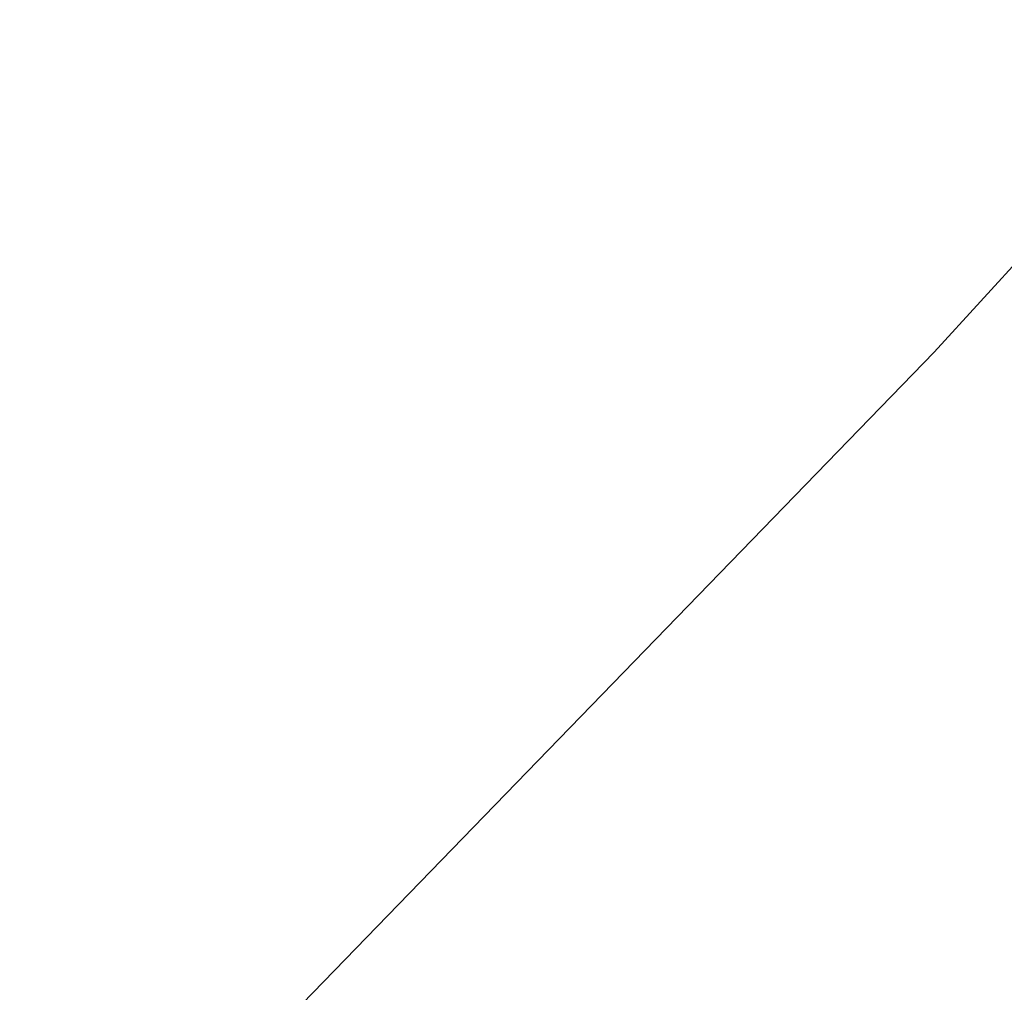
# Model space of a CAD drawing. Extents: x 0 to 370488, y 0 to 4202825.
# Tile 222 of 256: x 360297.77 to 360298.556, y 4200439.989 to 4200440.766. Entities that reach past the tile are written whole.
import ezdxf

# ---------------------------------------------------------------- set-up
doc = ezdxf.new("R2010")
doc.units = 0
doc.header["$LTSCALE"] = 0.5
doc.header["$MEASUREMENT"] = 0
doc.linetypes.add('CONTI', pattern=[0])
doc.layers.add('GORIZDEFAULT', color=32, linetype='CONTI')

msp = doc.modelspace()

# ---------------------------------------------------------------- linework, layer by layer
at = {"layer": 'GORIZDEFAULT', "color": 32}
msp.add_polyline3d([(360284.10966, 4200428.84497, 539.5), (360284.96, 4200429.41, 539.5), (360286.53, 4200430.49, 539.5), (360288.12, 4200431.61, 539.5), (360289.68, 4200432.75, 539.5), (360291.18, 4200433.91, 539.5), (360292.62, 4200435.07, 539.5), (360293.99, 4200436.22, 539.5), (360295.26, 4200437.35, 539.5), (360296.45, 4200438.45, 539.5), (360297.53, 4200439.5, 539.5), (360298.5, 4200440.5, 539.5), (360299.35, 4200441.43, 539.5), (360300.12, 4200442.33, 539.5), (360300.83, 4200443.22, 539.5)], dxfattribs=at)
msp.add_polyline3d([(360284.10966, 4200428.84497, 539.5), (360284.96, 4200429.41, 539.5), (360286.53, 4200430.49, 539.5), (360288.12, 4200431.61, 539.5), (360289.68, 4200432.75, 539.5), (360291.18, 4200433.91, 539.5), (360292.62, 4200435.07, 539.5), (360293.99, 4200436.22, 539.5), (360295.26, 4200437.35, 539.5), (360296.45, 4200438.45, 539.5), (360297.53, 4200439.5, 539.5), (360298.5, 4200440.5, 539.5), (360299.35, 4200441.43, 539.5), (360300.12, 4200442.33, 539.5), (360300.83, 4200443.22, 539.5)], dxfattribs=at)
msp.add_polyline3d([(360284.10966, 4200428.84497, 539.5), (360284.96, 4200429.41, 539.5), (360286.53, 4200430.49, 539.5), (360288.12, 4200431.61, 539.5), (360289.68, 4200432.75, 539.5), (360291.18, 4200433.91, 539.5), (360292.62, 4200435.07, 539.5), (360293.99, 4200436.22, 539.5), (360295.26, 4200437.35, 539.5), (360296.45, 4200438.45, 539.5), (360297.53, 4200439.5, 539.5), (360298.5, 4200440.5, 539.5), (360299.35, 4200441.43, 539.5), (360300.12, 4200442.33, 539.5), (360300.83, 4200443.22, 539.5)], dxfattribs=at)
msp.add_polyline3d([(360284.10966, 4200428.84497, 539.5), (360284.96, 4200429.41, 539.5), (360286.53, 4200430.49, 539.5), (360288.12, 4200431.61, 539.5), (360289.68, 4200432.75, 539.5), (360291.18, 4200433.91, 539.5), (360292.62, 4200435.07, 539.5), (360293.99, 4200436.22, 539.5), (360295.26, 4200437.35, 539.5), (360296.45, 4200438.45, 539.5), (360297.53, 4200439.5, 539.5), (360298.5, 4200440.5, 539.5), (360299.35, 4200441.43, 539.5), (360300.12, 4200442.33, 539.5), (360300.83, 4200443.22, 539.5)], dxfattribs=at)
msp.add_polyline3d([(360284.10966, 4200428.84497, 539.5), (360284.96, 4200429.41, 539.5), (360286.53, 4200430.49, 539.5), (360288.12, 4200431.61, 539.5), (360289.68, 4200432.75, 539.5), (360291.18, 4200433.91, 539.5), (360292.62, 4200435.07, 539.5), (360293.99, 4200436.22, 539.5), (360295.26, 4200437.35, 539.5), (360296.45, 4200438.45, 539.5), (360297.53, 4200439.5, 539.5), (360298.5, 4200440.5, 539.5), (360299.35, 4200441.43, 539.5), (360300.12, 4200442.33, 539.5), (360300.83, 4200443.22, 539.5)], dxfattribs=at)
msp.add_polyline3d([(360284.10966, 4200428.84497, 539.5), (360284.96, 4200429.41, 539.5), (360286.53, 4200430.49, 539.5), (360288.12, 4200431.61, 539.5), (360289.68, 4200432.75, 539.5), (360291.18, 4200433.91, 539.5), (360292.62, 4200435.07, 539.5), (360293.99, 4200436.22, 539.5), (360295.26, 4200437.35, 539.5), (360296.45, 4200438.45, 539.5), (360297.53, 4200439.5, 539.5), (360298.5, 4200440.5, 539.5), (360299.35, 4200441.43, 539.5), (360300.12, 4200442.33, 539.5), (360300.83, 4200443.22, 539.5)], dxfattribs=at)
msp.add_polyline3d([(360284.10966, 4200428.84497, 539.5), (360284.96, 4200429.41, 539.5), (360286.53, 4200430.49, 539.5), (360288.12, 4200431.61, 539.5), (360289.68, 4200432.75, 539.5), (360291.18, 4200433.91, 539.5), (360292.62, 4200435.07, 539.5), (360293.99, 4200436.22, 539.5), (360295.26, 4200437.35, 539.5), (360296.45, 4200438.45, 539.5), (360297.53, 4200439.5, 539.5), (360298.5, 4200440.5, 539.5), (360299.35, 4200441.43, 539.5), (360300.12, 4200442.33, 539.5), (360300.83, 4200443.22, 539.5)], dxfattribs=at)
msp.add_polyline3d([(360284.10966, 4200428.84497, 539.5), (360284.96, 4200429.41, 539.5), (360286.53, 4200430.49, 539.5), (360288.12, 4200431.61, 539.5), (360289.68, 4200432.75, 539.5), (360291.18, 4200433.91, 539.5), (360292.62, 4200435.07, 539.5), (360293.99, 4200436.22, 539.5), (360295.26, 4200437.35, 539.5), (360296.45, 4200438.45, 539.5), (360297.53, 4200439.5, 539.5), (360298.5, 4200440.5, 539.5), (360299.35, 4200441.43, 539.5), (360300.12, 4200442.33, 539.5), (360300.83, 4200443.22, 539.5)], dxfattribs=at)
msp.add_polyline3d([(360284.10966, 4200428.84497, 539.5), (360284.96, 4200429.41, 539.5), (360286.53, 4200430.49, 539.5), (360288.12, 4200431.61, 539.5), (360289.68, 4200432.75, 539.5), (360291.18, 4200433.91, 539.5), (360292.62, 4200435.07, 539.5), (360293.99, 4200436.22, 539.5), (360295.26, 4200437.35, 539.5), (360296.45, 4200438.45, 539.5), (360297.53, 4200439.5, 539.5), (360298.5, 4200440.5, 539.5), (360299.35, 4200441.43, 539.5), (360300.12, 4200442.33, 539.5), (360300.83, 4200443.22, 539.5)], dxfattribs=at)
msp.add_polyline3d([(360284.10966, 4200428.84497, 539.5), (360284.96, 4200429.41, 539.5), (360286.53, 4200430.49, 539.5), (360288.12, 4200431.61, 539.5), (360289.68, 4200432.75, 539.5), (360291.18, 4200433.91, 539.5), (360292.62, 4200435.07, 539.5), (360293.99, 4200436.22, 539.5), (360295.26, 4200437.35, 539.5), (360296.45, 4200438.45, 539.5), (360297.53, 4200439.5, 539.5), (360298.5, 4200440.5, 539.5), (360299.35, 4200441.43, 539.5), (360300.12, 4200442.33, 539.5), (360300.83, 4200443.22, 539.5)], dxfattribs=at)
msp.add_polyline3d([(360284.10966, 4200428.84497, 539.5), (360284.96, 4200429.41, 539.5), (360286.53, 4200430.49, 539.5), (360288.12, 4200431.61, 539.5), (360289.68, 4200432.75, 539.5), (360291.18, 4200433.91, 539.5), (360292.62, 4200435.07, 539.5), (360293.99, 4200436.22, 539.5), (360295.26, 4200437.35, 539.5), (360296.45, 4200438.45, 539.5), (360297.53, 4200439.5, 539.5), (360298.5, 4200440.5, 539.5), (360299.35, 4200441.43, 539.5), (360300.12, 4200442.33, 539.5), (360300.83, 4200443.22, 539.5)], dxfattribs=at)
msp.add_polyline3d([(360284.10966, 4200428.84497, 539.5), (360284.96, 4200429.41, 539.5), (360286.53, 4200430.49, 539.5), (360288.12, 4200431.61, 539.5), (360289.68, 4200432.75, 539.5), (360291.18, 4200433.91, 539.5), (360292.62, 4200435.07, 539.5), (360293.99, 4200436.22, 539.5), (360295.26, 4200437.35, 539.5), (360296.45, 4200438.45, 539.5), (360297.53, 4200439.5, 539.5), (360298.5, 4200440.5, 539.5), (360299.35, 4200441.43, 539.5), (360300.12, 4200442.33, 539.5), (360300.83, 4200443.22, 539.5)], dxfattribs=at)
msp.add_polyline3d([(360284.10966, 4200428.84497, 539.5), (360284.96, 4200429.41, 539.5), (360286.53, 4200430.49, 539.5), (360288.12, 4200431.61, 539.5), (360289.68, 4200432.75, 539.5), (360291.18, 4200433.91, 539.5), (360292.62, 4200435.07, 539.5), (360293.99, 4200436.22, 539.5), (360295.26, 4200437.35, 539.5), (360296.45, 4200438.45, 539.5), (360297.53, 4200439.5, 539.5), (360298.5, 4200440.5, 539.5), (360299.35, 4200441.43, 539.5), (360300.12, 4200442.33, 539.5), (360300.83, 4200443.22, 539.5)], dxfattribs=at)
msp.add_polyline3d([(360284.10966, 4200428.84497, 539.5), (360284.96, 4200429.41, 539.5), (360286.53, 4200430.49, 539.5), (360288.12, 4200431.61, 539.5), (360289.68, 4200432.75, 539.5), (360291.18, 4200433.91, 539.5), (360292.62, 4200435.07, 539.5), (360293.99, 4200436.22, 539.5), (360295.26, 4200437.35, 539.5), (360296.45, 4200438.45, 539.5), (360297.53, 4200439.5, 539.5), (360298.5, 4200440.5, 539.5), (360299.35, 4200441.43, 539.5), (360300.12, 4200442.33, 539.5), (360300.83, 4200443.22, 539.5)], dxfattribs=at)
msp.add_polyline3d([(360284.10966, 4200428.84497, 539.5), (360284.96, 4200429.41, 539.5), (360286.53, 4200430.49, 539.5), (360288.12, 4200431.61, 539.5), (360289.68, 4200432.75, 539.5), (360291.18, 4200433.91, 539.5), (360292.62, 4200435.07, 539.5), (360293.99, 4200436.22, 539.5), (360295.26, 4200437.35, 539.5), (360296.45, 4200438.45, 539.5), (360297.53, 4200439.5, 539.5), (360298.5, 4200440.5, 539.5), (360299.35, 4200441.43, 539.5), (360300.12, 4200442.33, 539.5), (360300.83, 4200443.22, 539.5)], dxfattribs=at)
msp.add_polyline3d([(360284.10966, 4200428.84497, 539.5), (360284.96, 4200429.41, 539.5), (360286.53, 4200430.49, 539.5), (360288.12, 4200431.61, 539.5), (360289.68, 4200432.75, 539.5), (360291.18, 4200433.91, 539.5), (360292.62, 4200435.07, 539.5), (360293.99, 4200436.22, 539.5), (360295.26, 4200437.35, 539.5), (360296.45, 4200438.45, 539.5), (360297.53, 4200439.5, 539.5), (360298.5, 4200440.5, 539.5), (360299.35, 4200441.43, 539.5), (360300.12, 4200442.33, 539.5), (360300.83, 4200443.22, 539.5)], dxfattribs=at)
msp.add_polyline3d([(360284.10966, 4200428.84497, 539.5), (360284.96, 4200429.41, 539.5), (360286.53, 4200430.49, 539.5), (360288.12, 4200431.61, 539.5), (360289.68, 4200432.75, 539.5), (360291.18, 4200433.91, 539.5), (360292.62, 4200435.07, 539.5), (360293.99, 4200436.22, 539.5), (360295.26, 4200437.35, 539.5), (360296.45, 4200438.45, 539.5), (360297.53, 4200439.5, 539.5), (360298.5, 4200440.5, 539.5), (360299.35, 4200441.43, 539.5), (360300.12, 4200442.33, 539.5), (360300.83, 4200443.22, 539.5)], dxfattribs=at)
msp.add_polyline3d([(360284.10966, 4200428.84497, 539.5), (360284.96, 4200429.41, 539.5), (360286.53, 4200430.49, 539.5), (360288.12, 4200431.61, 539.5), (360289.68, 4200432.75, 539.5), (360291.18, 4200433.91, 539.5), (360292.62, 4200435.07, 539.5), (360293.99, 4200436.22, 539.5), (360295.26, 4200437.35, 539.5), (360296.45, 4200438.45, 539.5), (360297.53, 4200439.5, 539.5), (360298.5, 4200440.5, 539.5), (360299.35, 4200441.43, 539.5), (360300.12, 4200442.33, 539.5), (360300.83, 4200443.22, 539.5)], dxfattribs=at)
msp.add_polyline3d([(360284.10966, 4200428.84497, 539.5), (360284.96, 4200429.41, 539.5), (360286.53, 4200430.49, 539.5), (360288.12, 4200431.61, 539.5), (360289.68, 4200432.75, 539.5), (360291.18, 4200433.91, 539.5), (360292.62, 4200435.07, 539.5), (360293.99, 4200436.22, 539.5), (360295.26, 4200437.35, 539.5), (360296.45, 4200438.45, 539.5), (360297.53, 4200439.5, 539.5), (360298.5, 4200440.5, 539.5), (360299.35, 4200441.43, 539.5), (360300.12, 4200442.33, 539.5), (360300.83, 4200443.22, 539.5)], dxfattribs=at)
msp.add_polyline3d([(360284.10966, 4200428.84497, 539.5), (360284.96, 4200429.41, 539.5), (360286.53, 4200430.49, 539.5), (360288.12, 4200431.61, 539.5), (360289.68, 4200432.75, 539.5), (360291.18, 4200433.91, 539.5), (360292.62, 4200435.07, 539.5), (360293.99, 4200436.22, 539.5), (360295.26, 4200437.35, 539.5), (360296.45, 4200438.45, 539.5), (360297.53, 4200439.5, 539.5), (360298.5, 4200440.5, 539.5), (360299.35, 4200441.43, 539.5), (360300.12, 4200442.33, 539.5), (360300.83, 4200443.22, 539.5)], dxfattribs=at)
msp.add_polyline3d([(360284.10966, 4200428.84497, 539.5), (360284.96, 4200429.41, 539.5), (360286.53, 4200430.49, 539.5), (360288.12, 4200431.61, 539.5), (360289.68, 4200432.75, 539.5), (360291.18, 4200433.91, 539.5), (360292.62, 4200435.07, 539.5), (360293.99, 4200436.22, 539.5), (360295.26, 4200437.35, 539.5), (360296.45, 4200438.45, 539.5), (360297.53, 4200439.5, 539.5), (360298.5, 4200440.5, 539.5), (360299.35, 4200441.43, 539.5), (360300.12, 4200442.33, 539.5), (360300.83, 4200443.22, 539.5)], dxfattribs=at)
msp.add_polyline3d([(360284.10966, 4200428.84497, 539.5), (360284.96, 4200429.41, 539.5), (360286.53, 4200430.49, 539.5), (360288.12, 4200431.61, 539.5), (360289.68, 4200432.75, 539.5), (360291.18, 4200433.91, 539.5), (360292.62, 4200435.07, 539.5), (360293.99, 4200436.22, 539.5), (360295.26, 4200437.35, 539.5), (360296.45, 4200438.45, 539.5), (360297.53, 4200439.5, 539.5), (360298.5, 4200440.5, 539.5), (360299.35, 4200441.43, 539.5), (360300.12, 4200442.33, 539.5), (360300.83, 4200443.22, 539.5)], dxfattribs=at)
msp.add_polyline3d([(360284.10966, 4200428.84497, 539.5), (360284.96, 4200429.41, 539.5), (360286.53, 4200430.49, 539.5), (360288.12, 4200431.61, 539.5), (360289.68, 4200432.75, 539.5), (360291.18, 4200433.91, 539.5), (360292.62, 4200435.07, 539.5), (360293.99, 4200436.22, 539.5), (360295.26, 4200437.35, 539.5), (360296.45, 4200438.45, 539.5), (360297.53, 4200439.5, 539.5), (360298.5, 4200440.5, 539.5), (360299.35, 4200441.43, 539.5), (360300.12, 4200442.33, 539.5), (360300.83, 4200443.22, 539.5)], dxfattribs=at)
msp.add_polyline3d([(360284.10966, 4200428.84497, 539.5), (360284.96, 4200429.41, 539.5), (360286.53, 4200430.49, 539.5), (360288.12, 4200431.61, 539.5), (360289.68, 4200432.75, 539.5), (360291.18, 4200433.91, 539.5), (360292.62, 4200435.07, 539.5), (360293.99, 4200436.22, 539.5), (360295.26, 4200437.35, 539.5), (360296.45, 4200438.45, 539.5), (360297.53, 4200439.5, 539.5), (360298.5, 4200440.5, 539.5), (360299.35, 4200441.43, 539.5), (360300.12, 4200442.33, 539.5), (360300.83, 4200443.22, 539.5)], dxfattribs=at)
msp.add_polyline3d([(360284.10966, 4200428.84497, 539.5), (360284.96, 4200429.41, 539.5), (360286.53, 4200430.49, 539.5), (360288.12, 4200431.61, 539.5), (360289.68, 4200432.75, 539.5), (360291.18, 4200433.91, 539.5), (360292.62, 4200435.07, 539.5), (360293.99, 4200436.22, 539.5), (360295.26, 4200437.35, 539.5), (360296.45, 4200438.45, 539.5), (360297.53, 4200439.5, 539.5), (360298.5, 4200440.5, 539.5), (360299.35, 4200441.43, 539.5), (360300.12, 4200442.33, 539.5), (360300.83, 4200443.22, 539.5)], dxfattribs=at)
msp.add_polyline3d([(360284.10966, 4200428.84497, 539.5), (360284.96, 4200429.41, 539.5), (360286.53, 4200430.49, 539.5), (360288.12, 4200431.61, 539.5), (360289.68, 4200432.75, 539.5), (360291.18, 4200433.91, 539.5), (360292.62, 4200435.07, 539.5), (360293.99, 4200436.22, 539.5), (360295.26, 4200437.35, 539.5), (360296.45, 4200438.45, 539.5), (360297.53, 4200439.5, 539.5), (360298.5, 4200440.5, 539.5), (360299.35, 4200441.43, 539.5), (360300.12, 4200442.33, 539.5), (360300.83, 4200443.22, 539.5)], dxfattribs=at)
msp.add_polyline3d([(360284.10966, 4200428.84497, 539.5), (360284.96, 4200429.41, 539.5), (360286.53, 4200430.49, 539.5), (360288.12, 4200431.61, 539.5), (360289.68, 4200432.75, 539.5), (360291.18, 4200433.91, 539.5), (360292.62, 4200435.07, 539.5), (360293.99, 4200436.22, 539.5), (360295.26, 4200437.35, 539.5), (360296.45, 4200438.45, 539.5), (360297.53, 4200439.5, 539.5), (360298.5, 4200440.5, 539.5), (360299.35, 4200441.43, 539.5), (360300.12, 4200442.33, 539.5), (360300.83, 4200443.22, 539.5)], dxfattribs=at)
msp.add_polyline3d([(360284.10966, 4200428.84497, 539.5), (360284.96, 4200429.41, 539.5), (360286.53, 4200430.49, 539.5), (360288.12, 4200431.61, 539.5), (360289.68, 4200432.75, 539.5), (360291.18, 4200433.91, 539.5), (360292.62, 4200435.07, 539.5), (360293.99, 4200436.22, 539.5), (360295.26, 4200437.35, 539.5), (360296.45, 4200438.45, 539.5), (360297.53, 4200439.5, 539.5), (360298.5, 4200440.5, 539.5), (360299.35, 4200441.43, 539.5), (360300.12, 4200442.33, 539.5), (360300.83, 4200443.22, 539.5)], dxfattribs=at)
msp.add_polyline3d([(360284.10966, 4200428.84497, 539.5), (360284.96, 4200429.41, 539.5), (360286.53, 4200430.49, 539.5), (360288.12, 4200431.61, 539.5), (360289.68, 4200432.75, 539.5), (360291.18, 4200433.91, 539.5), (360292.62, 4200435.07, 539.5), (360293.99, 4200436.22, 539.5), (360295.26, 4200437.35, 539.5), (360296.45, 4200438.45, 539.5), (360297.53, 4200439.5, 539.5), (360298.5, 4200440.5, 539.5), (360299.35, 4200441.43, 539.5), (360300.12, 4200442.33, 539.5), (360300.83, 4200443.22, 539.5)], dxfattribs=at)
msp.add_polyline3d([(360284.10966, 4200428.84497, 539.5), (360284.96, 4200429.41, 539.5), (360286.53, 4200430.49, 539.5), (360288.12, 4200431.61, 539.5), (360289.68, 4200432.75, 539.5), (360291.18, 4200433.91, 539.5), (360292.62, 4200435.07, 539.5), (360293.99, 4200436.22, 539.5), (360295.26, 4200437.35, 539.5), (360296.45, 4200438.45, 539.5), (360297.53, 4200439.5, 539.5), (360298.5, 4200440.5, 539.5), (360299.35, 4200441.43, 539.5), (360300.12, 4200442.33, 539.5), (360300.83, 4200443.22, 539.5)], dxfattribs=at)
msp.add_polyline3d([(360284.10966, 4200428.84497, 539.5), (360284.96, 4200429.41, 539.5), (360286.53, 4200430.49, 539.5), (360288.12, 4200431.61, 539.5), (360289.68, 4200432.75, 539.5), (360291.18, 4200433.91, 539.5), (360292.62, 4200435.07, 539.5), (360293.99, 4200436.22, 539.5), (360295.26, 4200437.35, 539.5), (360296.45, 4200438.45, 539.5), (360297.53, 4200439.5, 539.5), (360298.5, 4200440.5, 539.5), (360299.35, 4200441.43, 539.5), (360300.12, 4200442.33, 539.5), (360300.83, 4200443.22, 539.5)], dxfattribs=at)
msp.add_polyline3d([(360284.10966, 4200428.84497, 539.5), (360284.96, 4200429.41, 539.5), (360286.53, 4200430.49, 539.5), (360288.12, 4200431.61, 539.5), (360289.68, 4200432.75, 539.5), (360291.18, 4200433.91, 539.5), (360292.62, 4200435.07, 539.5), (360293.99, 4200436.22, 539.5), (360295.26, 4200437.35, 539.5), (360296.45, 4200438.45, 539.5), (360297.53, 4200439.5, 539.5), (360298.5, 4200440.5, 539.5), (360299.35, 4200441.43, 539.5), (360300.12, 4200442.33, 539.5), (360300.83, 4200443.22, 539.5)], dxfattribs=at)
msp.add_polyline3d([(360284.10966, 4200428.84497, 539.5), (360284.96, 4200429.41, 539.5), (360286.53, 4200430.49, 539.5), (360288.12, 4200431.61, 539.5), (360289.68, 4200432.75, 539.5), (360291.18, 4200433.91, 539.5), (360292.62, 4200435.07, 539.5), (360293.99, 4200436.22, 539.5), (360295.26, 4200437.35, 539.5), (360296.45, 4200438.45, 539.5), (360297.53, 4200439.5, 539.5), (360298.5, 4200440.5, 539.5), (360299.35, 4200441.43, 539.5), (360300.12, 4200442.33, 539.5), (360300.83, 4200443.22, 539.5)], dxfattribs=at)
msp.add_polyline3d([(360284.10966, 4200428.84497, 539.5), (360284.96, 4200429.41, 539.5), (360286.53, 4200430.49, 539.5), (360288.12, 4200431.61, 539.5), (360289.68, 4200432.75, 539.5), (360291.18, 4200433.91, 539.5), (360292.62, 4200435.07, 539.5), (360293.99, 4200436.22, 539.5), (360295.26, 4200437.35, 539.5), (360296.45, 4200438.45, 539.5), (360297.53, 4200439.5, 539.5), (360298.5, 4200440.5, 539.5), (360299.35, 4200441.43, 539.5), (360300.12, 4200442.33, 539.5), (360300.83, 4200443.22, 539.5)], dxfattribs=at)
msp.add_polyline3d([(360284.10966, 4200428.84497, 539.5), (360284.96, 4200429.41, 539.5), (360286.53, 4200430.49, 539.5), (360288.12, 4200431.61, 539.5), (360289.68, 4200432.75, 539.5), (360291.18, 4200433.91, 539.5), (360292.62, 4200435.07, 539.5), (360293.99, 4200436.22, 539.5), (360295.26, 4200437.35, 539.5), (360296.45, 4200438.45, 539.5), (360297.53, 4200439.5, 539.5), (360298.5, 4200440.5, 539.5), (360299.35, 4200441.43, 539.5), (360300.12, 4200442.33, 539.5), (360300.83, 4200443.22, 539.5)], dxfattribs=at)
msp.add_polyline3d([(360284.10966, 4200428.84497, 539.5), (360284.96, 4200429.41, 539.5), (360286.53, 4200430.49, 539.5), (360288.12, 4200431.61, 539.5), (360289.68, 4200432.75, 539.5), (360291.18, 4200433.91, 539.5), (360292.62, 4200435.07, 539.5), (360293.99, 4200436.22, 539.5), (360295.26, 4200437.35, 539.5), (360296.45, 4200438.45, 539.5), (360297.53, 4200439.5, 539.5), (360298.5, 4200440.5, 539.5), (360299.35, 4200441.43, 539.5), (360300.12, 4200442.33, 539.5), (360300.83, 4200443.22, 539.5)], dxfattribs=at)
msp.add_polyline3d([(360284.10966, 4200428.84497, 539.5), (360284.96, 4200429.41, 539.5), (360286.53, 4200430.49, 539.5), (360288.12, 4200431.61, 539.5), (360289.68, 4200432.75, 539.5), (360291.18, 4200433.91, 539.5), (360292.62, 4200435.07, 539.5), (360293.99, 4200436.22, 539.5), (360295.26, 4200437.35, 539.5), (360296.45, 4200438.45, 539.5), (360297.53, 4200439.5, 539.5), (360298.5, 4200440.5, 539.5), (360299.35, 4200441.43, 539.5), (360300.12, 4200442.33, 539.5), (360300.83, 4200443.22, 539.5)], dxfattribs=at)
msp.add_polyline3d([(360284.10966, 4200428.84497, 539.5), (360284.96, 4200429.41, 539.5), (360286.53, 4200430.49, 539.5), (360288.12, 4200431.61, 539.5), (360289.68, 4200432.75, 539.5), (360291.18, 4200433.91, 539.5), (360292.62, 4200435.07, 539.5), (360293.99, 4200436.22, 539.5), (360295.26, 4200437.35, 539.5), (360296.45, 4200438.45, 539.5), (360297.53, 4200439.5, 539.5), (360298.5, 4200440.5, 539.5), (360299.35, 4200441.43, 539.5), (360300.12, 4200442.33, 539.5), (360300.83, 4200443.22, 539.5)], dxfattribs=at)
msp.add_polyline3d([(360284.10966, 4200428.84497, 539.5), (360284.96, 4200429.41, 539.5), (360286.53, 4200430.49, 539.5), (360288.12, 4200431.61, 539.5), (360289.68, 4200432.75, 539.5), (360291.18, 4200433.91, 539.5), (360292.62, 4200435.07, 539.5), (360293.99, 4200436.22, 539.5), (360295.26, 4200437.35, 539.5), (360296.45, 4200438.45, 539.5), (360297.53, 4200439.5, 539.5), (360298.5, 4200440.5, 539.5), (360299.35, 4200441.43, 539.5), (360300.12, 4200442.33, 539.5), (360300.83, 4200443.22, 539.5)], dxfattribs=at)
msp.add_polyline3d([(360284.10966, 4200428.84497, 539.5), (360284.96, 4200429.41, 539.5), (360286.53, 4200430.49, 539.5), (360288.12, 4200431.61, 539.5), (360289.68, 4200432.75, 539.5), (360291.18, 4200433.91, 539.5), (360292.62, 4200435.07, 539.5), (360293.99, 4200436.22, 539.5), (360295.26, 4200437.35, 539.5), (360296.45, 4200438.45, 539.5), (360297.53, 4200439.5, 539.5), (360298.5, 4200440.5, 539.5), (360299.35, 4200441.43, 539.5), (360300.12, 4200442.33, 539.5), (360300.83, 4200443.22, 539.5)], dxfattribs=at)
msp.add_polyline3d([(360284.10966, 4200428.84497, 539.5), (360284.96, 4200429.41, 539.5), (360286.53, 4200430.49, 539.5), (360288.12, 4200431.61, 539.5), (360289.68, 4200432.75, 539.5), (360291.18, 4200433.91, 539.5), (360292.62, 4200435.07, 539.5), (360293.99, 4200436.22, 539.5), (360295.26, 4200437.35, 539.5), (360296.45, 4200438.45, 539.5), (360297.53, 4200439.5, 539.5), (360298.5, 4200440.5, 539.5), (360299.35, 4200441.43, 539.5), (360300.12, 4200442.33, 539.5), (360300.83, 4200443.22, 539.5)], dxfattribs=at)
msp.add_polyline3d([(360284.10966, 4200428.84497, 539.5), (360284.96, 4200429.41, 539.5), (360286.53, 4200430.49, 539.5), (360288.12, 4200431.61, 539.5), (360289.68, 4200432.75, 539.5), (360291.18, 4200433.91, 539.5), (360292.62, 4200435.07, 539.5), (360293.99, 4200436.22, 539.5), (360295.26, 4200437.35, 539.5), (360296.45, 4200438.45, 539.5), (360297.53, 4200439.5, 539.5), (360298.5, 4200440.5, 539.5), (360299.35, 4200441.43, 539.5), (360300.12, 4200442.33, 539.5), (360300.83, 4200443.22, 539.5)], dxfattribs=at)
msp.add_polyline3d([(360284.10966, 4200428.84497, 539.5), (360284.96, 4200429.41, 539.5), (360286.53, 4200430.49, 539.5), (360288.12, 4200431.61, 539.5), (360289.68, 4200432.75, 539.5), (360291.18, 4200433.91, 539.5), (360292.62, 4200435.07, 539.5), (360293.99, 4200436.22, 539.5), (360295.26, 4200437.35, 539.5), (360296.45, 4200438.45, 539.5), (360297.53, 4200439.5, 539.5), (360298.5, 4200440.5, 539.5), (360299.35, 4200441.43, 539.5), (360300.12, 4200442.33, 539.5), (360300.83, 4200443.22, 539.5)], dxfattribs=at)
msp.add_polyline3d([(360284.10966, 4200428.84497, 539.5), (360284.96, 4200429.41, 539.5), (360286.53, 4200430.49, 539.5), (360288.12, 4200431.61, 539.5), (360289.68, 4200432.75, 539.5), (360291.18, 4200433.91, 539.5), (360292.62, 4200435.07, 539.5), (360293.99, 4200436.22, 539.5), (360295.26, 4200437.35, 539.5), (360296.45, 4200438.45, 539.5), (360297.53, 4200439.5, 539.5), (360298.5, 4200440.5, 539.5), (360299.35, 4200441.43, 539.5), (360300.12, 4200442.33, 539.5), (360300.83, 4200443.22, 539.5)], dxfattribs=at)
msp.add_polyline3d([(360284.10966, 4200428.84497, 539.5), (360284.96, 4200429.41, 539.5), (360286.53, 4200430.49, 539.5), (360288.12, 4200431.61, 539.5), (360289.68, 4200432.75, 539.5), (360291.18, 4200433.91, 539.5), (360292.62, 4200435.07, 539.5), (360293.99, 4200436.22, 539.5), (360295.26, 4200437.35, 539.5), (360296.45, 4200438.45, 539.5), (360297.53, 4200439.5, 539.5), (360298.5, 4200440.5, 539.5), (360299.35, 4200441.43, 539.5), (360300.12, 4200442.33, 539.5), (360300.83, 4200443.22, 539.5)], dxfattribs=at)
msp.add_polyline3d([(360284.10966, 4200428.84497, 539.5), (360284.96, 4200429.41, 539.5), (360286.53, 4200430.49, 539.5), (360288.12, 4200431.61, 539.5), (360289.68, 4200432.75, 539.5), (360291.18, 4200433.91, 539.5), (360292.62, 4200435.07, 539.5), (360293.99, 4200436.22, 539.5), (360295.26, 4200437.35, 539.5), (360296.45, 4200438.45, 539.5), (360297.53, 4200439.5, 539.5), (360298.5, 4200440.5, 539.5), (360299.35, 4200441.43, 539.5), (360300.12, 4200442.33, 539.5), (360300.83, 4200443.22, 539.5)], dxfattribs=at)
msp.add_polyline3d([(360284.10966, 4200428.84497, 539.5), (360284.96, 4200429.41, 539.5), (360286.53, 4200430.49, 539.5), (360288.12, 4200431.61, 539.5), (360289.68, 4200432.75, 539.5), (360291.18, 4200433.91, 539.5), (360292.62, 4200435.07, 539.5), (360293.99, 4200436.22, 539.5), (360295.26, 4200437.35, 539.5), (360296.45, 4200438.45, 539.5), (360297.53, 4200439.5, 539.5), (360298.5, 4200440.5, 539.5), (360299.35, 4200441.43, 539.5), (360300.12, 4200442.33, 539.5), (360300.83, 4200443.22, 539.5)], dxfattribs=at)
msp.add_polyline3d([(360284.10966, 4200428.84497, 539.5), (360284.96, 4200429.41, 539.5), (360286.53, 4200430.49, 539.5), (360288.12, 4200431.61, 539.5), (360289.68, 4200432.75, 539.5), (360291.18, 4200433.91, 539.5), (360292.62, 4200435.07, 539.5), (360293.99, 4200436.22, 539.5), (360295.26, 4200437.35, 539.5), (360296.45, 4200438.45, 539.5), (360297.53, 4200439.5, 539.5), (360298.5, 4200440.5, 539.5), (360299.35, 4200441.43, 539.5), (360300.12, 4200442.33, 539.5), (360300.83, 4200443.22, 539.5)], dxfattribs=at)
msp.add_polyline3d([(360284.10966, 4200428.84497, 539.5), (360284.96, 4200429.41, 539.5), (360286.53, 4200430.49, 539.5), (360288.12, 4200431.61, 539.5), (360289.68, 4200432.75, 539.5), (360291.18, 4200433.91, 539.5), (360292.62, 4200435.07, 539.5), (360293.99, 4200436.22, 539.5), (360295.26, 4200437.35, 539.5), (360296.45, 4200438.45, 539.5), (360297.53, 4200439.5, 539.5), (360298.5, 4200440.5, 539.5), (360299.35, 4200441.43, 539.5), (360300.12, 4200442.33, 539.5), (360300.83, 4200443.22, 539.5)], dxfattribs=at)
msp.add_polyline3d([(360284.10966, 4200428.84497, 539.5), (360284.96, 4200429.41, 539.5), (360286.53, 4200430.49, 539.5), (360288.12, 4200431.61, 539.5), (360289.68, 4200432.75, 539.5), (360291.18, 4200433.91, 539.5), (360292.62, 4200435.07, 539.5), (360293.99, 4200436.22, 539.5), (360295.26, 4200437.35, 539.5), (360296.45, 4200438.45, 539.5), (360297.53, 4200439.5, 539.5), (360298.5, 4200440.5, 539.5), (360299.35, 4200441.43, 539.5), (360300.12, 4200442.33, 539.5), (360300.83, 4200443.22, 539.5)], dxfattribs=at)
msp.add_polyline3d([(360284.10966, 4200428.84497, 539.5), (360284.96, 4200429.41, 539.5), (360286.53, 4200430.49, 539.5), (360288.12, 4200431.61, 539.5), (360289.68, 4200432.75, 539.5), (360291.18, 4200433.91, 539.5), (360292.62, 4200435.07, 539.5), (360293.99, 4200436.22, 539.5), (360295.26, 4200437.35, 539.5), (360296.45, 4200438.45, 539.5), (360297.53, 4200439.5, 539.5), (360298.5, 4200440.5, 539.5), (360299.35, 4200441.43, 539.5), (360300.12, 4200442.33, 539.5), (360300.83, 4200443.22, 539.5)], dxfattribs=at)
msp.add_polyline3d([(360284.10966, 4200428.84497, 539.5), (360284.96, 4200429.41, 539.5), (360286.53, 4200430.49, 539.5), (360288.12, 4200431.61, 539.5), (360289.68, 4200432.75, 539.5), (360291.18, 4200433.91, 539.5), (360292.62, 4200435.07, 539.5), (360293.99, 4200436.22, 539.5), (360295.26, 4200437.35, 539.5), (360296.45, 4200438.45, 539.5), (360297.53, 4200439.5, 539.5), (360298.5, 4200440.5, 539.5), (360299.35, 4200441.43, 539.5), (360300.12, 4200442.33, 539.5), (360300.83, 4200443.22, 539.5)], dxfattribs=at)
msp.add_polyline3d([(360284.10966, 4200428.84497, 539.5), (360284.96, 4200429.41, 539.5), (360286.53, 4200430.49, 539.5), (360288.12, 4200431.61, 539.5), (360289.68, 4200432.75, 539.5), (360291.18, 4200433.91, 539.5), (360292.62, 4200435.07, 539.5), (360293.99, 4200436.22, 539.5), (360295.26, 4200437.35, 539.5), (360296.45, 4200438.45, 539.5), (360297.53, 4200439.5, 539.5), (360298.5, 4200440.5, 539.5), (360299.35, 4200441.43, 539.5), (360300.12, 4200442.33, 539.5), (360300.83, 4200443.22, 539.5)], dxfattribs=at)
msp.add_polyline3d([(360284.10966, 4200428.84497, 539.5), (360284.96, 4200429.41, 539.5), (360286.53, 4200430.49, 539.5), (360288.12, 4200431.61, 539.5), (360289.68, 4200432.75, 539.5), (360291.18, 4200433.91, 539.5), (360292.62, 4200435.07, 539.5), (360293.99, 4200436.22, 539.5), (360295.26, 4200437.35, 539.5), (360296.45, 4200438.45, 539.5), (360297.53, 4200439.5, 539.5), (360298.5, 4200440.5, 539.5), (360299.35, 4200441.43, 539.5), (360300.12, 4200442.33, 539.5), (360300.83, 4200443.22, 539.5)], dxfattribs=at)
msp.add_polyline3d([(360284.10966, 4200428.84497, 539.5), (360284.96, 4200429.41, 539.5), (360286.53, 4200430.49, 539.5), (360288.12, 4200431.61, 539.5), (360289.68, 4200432.75, 539.5), (360291.18, 4200433.91, 539.5), (360292.62, 4200435.07, 539.5), (360293.99, 4200436.22, 539.5), (360295.26, 4200437.35, 539.5), (360296.45, 4200438.45, 539.5), (360297.53, 4200439.5, 539.5), (360298.5, 4200440.5, 539.5), (360299.35, 4200441.43, 539.5), (360300.12, 4200442.33, 539.5), (360300.83, 4200443.22, 539.5)], dxfattribs=at)
msp.add_polyline3d([(360284.10966, 4200428.84497, 539.5), (360284.96, 4200429.41, 539.5), (360286.53, 4200430.49, 539.5), (360288.12, 4200431.61, 539.5), (360289.68, 4200432.75, 539.5), (360291.18, 4200433.91, 539.5), (360292.62, 4200435.07, 539.5), (360293.99, 4200436.22, 539.5), (360295.26, 4200437.35, 539.5), (360296.45, 4200438.45, 539.5), (360297.53, 4200439.5, 539.5), (360298.5, 4200440.5, 539.5), (360299.35, 4200441.43, 539.5), (360300.12, 4200442.33, 539.5), (360300.83, 4200443.22, 539.5)], dxfattribs=at)
msp.add_polyline3d([(360284.10966, 4200428.84497, 539.5), (360284.96, 4200429.41, 539.5), (360286.53, 4200430.49, 539.5), (360288.12, 4200431.61, 539.5), (360289.68, 4200432.75, 539.5), (360291.18, 4200433.91, 539.5), (360292.62, 4200435.07, 539.5), (360293.99, 4200436.22, 539.5), (360295.26, 4200437.35, 539.5), (360296.45, 4200438.45, 539.5), (360297.53, 4200439.5, 539.5), (360298.5, 4200440.5, 539.5), (360299.35, 4200441.43, 539.5), (360300.12, 4200442.33, 539.5), (360300.83, 4200443.22, 539.5)], dxfattribs=at)
msp.add_polyline3d([(360284.10966, 4200428.84497, 539.5), (360284.96, 4200429.41, 539.5), (360286.53, 4200430.49, 539.5), (360288.12, 4200431.61, 539.5), (360289.68, 4200432.75, 539.5), (360291.18, 4200433.91, 539.5), (360292.62, 4200435.07, 539.5), (360293.99, 4200436.22, 539.5), (360295.26, 4200437.35, 539.5), (360296.45, 4200438.45, 539.5), (360297.53, 4200439.5, 539.5), (360298.5, 4200440.5, 539.5), (360299.35, 4200441.43, 539.5), (360300.12, 4200442.33, 539.5), (360300.83, 4200443.22, 539.5)], dxfattribs=at)
msp.add_polyline3d([(360284.10966, 4200428.84497, 539.5), (360284.96, 4200429.41, 539.5), (360286.53, 4200430.49, 539.5), (360288.12, 4200431.61, 539.5), (360289.68, 4200432.75, 539.5), (360291.18, 4200433.91, 539.5), (360292.62, 4200435.07, 539.5), (360293.99, 4200436.22, 539.5), (360295.26, 4200437.35, 539.5), (360296.45, 4200438.45, 539.5), (360297.53, 4200439.5, 539.5), (360298.5, 4200440.5, 539.5), (360299.35, 4200441.43, 539.5), (360300.12, 4200442.33, 539.5), (360300.83, 4200443.22, 539.5)], dxfattribs=at)
msp.add_polyline3d([(360284.10966, 4200428.84497, 539.5), (360284.96, 4200429.41, 539.5), (360286.53, 4200430.49, 539.5), (360288.12, 4200431.61, 539.5), (360289.68, 4200432.75, 539.5), (360291.18, 4200433.91, 539.5), (360292.62, 4200435.07, 539.5), (360293.99, 4200436.22, 539.5), (360295.26, 4200437.35, 539.5), (360296.45, 4200438.45, 539.5), (360297.53, 4200439.5, 539.5), (360298.5, 4200440.5, 539.5), (360299.35, 4200441.43, 539.5), (360300.12, 4200442.33, 539.5), (360300.83, 4200443.22, 539.5)], dxfattribs=at)
msp.add_polyline3d([(360284.10966, 4200428.84497, 539.5), (360284.96, 4200429.41, 539.5), (360286.53, 4200430.49, 539.5), (360288.12, 4200431.61, 539.5), (360289.68, 4200432.75, 539.5), (360291.18, 4200433.91, 539.5), (360292.62, 4200435.07, 539.5), (360293.99, 4200436.22, 539.5), (360295.26, 4200437.35, 539.5), (360296.45, 4200438.45, 539.5), (360297.53, 4200439.5, 539.5), (360298.5, 4200440.5, 539.5), (360299.35, 4200441.43, 539.5), (360300.12, 4200442.33, 539.5), (360300.83, 4200443.22, 539.5)], dxfattribs=at)
msp.add_polyline3d([(360284.10966, 4200428.84497, 539.5), (360284.96, 4200429.41, 539.5), (360286.53, 4200430.49, 539.5), (360288.12, 4200431.61, 539.5), (360289.68, 4200432.75, 539.5), (360291.18, 4200433.91, 539.5), (360292.62, 4200435.07, 539.5), (360293.99, 4200436.22, 539.5), (360295.26, 4200437.35, 539.5), (360296.45, 4200438.45, 539.5), (360297.53, 4200439.5, 539.5), (360298.5, 4200440.5, 539.5), (360299.35, 4200441.43, 539.5), (360300.12, 4200442.33, 539.5), (360300.83, 4200443.22, 539.5)], dxfattribs=at)
msp.add_polyline3d([(360284.10966, 4200428.84497, 539.5), (360284.96, 4200429.41, 539.5), (360286.53, 4200430.49, 539.5), (360288.12, 4200431.61, 539.5), (360289.68, 4200432.75, 539.5), (360291.18, 4200433.91, 539.5), (360292.62, 4200435.07, 539.5), (360293.99, 4200436.22, 539.5), (360295.26, 4200437.35, 539.5), (360296.45, 4200438.45, 539.5), (360297.53, 4200439.5, 539.5), (360298.5, 4200440.5, 539.5), (360299.35, 4200441.43, 539.5), (360300.12, 4200442.33, 539.5), (360300.83, 4200443.22, 539.5)], dxfattribs=at)
msp.add_polyline3d([(360284.10966, 4200428.84497, 539.5), (360284.96, 4200429.41, 539.5), (360286.53, 4200430.49, 539.5), (360288.12, 4200431.61, 539.5), (360289.68, 4200432.75, 539.5), (360291.18, 4200433.91, 539.5), (360292.62, 4200435.07, 539.5), (360293.99, 4200436.22, 539.5), (360295.26, 4200437.35, 539.5), (360296.45, 4200438.45, 539.5), (360297.53, 4200439.5, 539.5), (360298.5, 4200440.5, 539.5), (360299.35, 4200441.43, 539.5), (360300.12, 4200442.33, 539.5), (360300.83, 4200443.22, 539.5)], dxfattribs=at)
msp.add_polyline3d([(360284.10966, 4200428.84497, 539.5), (360284.96, 4200429.41, 539.5), (360286.53, 4200430.49, 539.5), (360288.12, 4200431.61, 539.5), (360289.68, 4200432.75, 539.5), (360291.18, 4200433.91, 539.5), (360292.62, 4200435.07, 539.5), (360293.99, 4200436.22, 539.5), (360295.26, 4200437.35, 539.5), (360296.45, 4200438.45, 539.5), (360297.53, 4200439.5, 539.5), (360298.5, 4200440.5, 539.5), (360299.35, 4200441.43, 539.5), (360300.12, 4200442.33, 539.5), (360300.83, 4200443.22, 539.5)], dxfattribs=at)
msp.add_polyline3d([(360284.10966, 4200428.84497, 539.5), (360284.96, 4200429.41, 539.5), (360286.53, 4200430.49, 539.5), (360288.12, 4200431.61, 539.5), (360289.68, 4200432.75, 539.5), (360291.18, 4200433.91, 539.5), (360292.62, 4200435.07, 539.5), (360293.99, 4200436.22, 539.5), (360295.26, 4200437.35, 539.5), (360296.45, 4200438.45, 539.5), (360297.53, 4200439.5, 539.5), (360298.5, 4200440.5, 539.5), (360299.35, 4200441.43, 539.5), (360300.12, 4200442.33, 539.5), (360300.83, 4200443.22, 539.5)], dxfattribs=at)
msp.add_polyline3d([(360284.10966, 4200428.84497, 539.5), (360284.96, 4200429.41, 539.5), (360286.53, 4200430.49, 539.5), (360288.12, 4200431.61, 539.5), (360289.68, 4200432.75, 539.5), (360291.18, 4200433.91, 539.5), (360292.62, 4200435.07, 539.5), (360293.99, 4200436.22, 539.5), (360295.26, 4200437.35, 539.5), (360296.45, 4200438.45, 539.5), (360297.53, 4200439.5, 539.5), (360298.5, 4200440.5, 539.5), (360299.35, 4200441.43, 539.5), (360300.12, 4200442.33, 539.5), (360300.83, 4200443.22, 539.5)], dxfattribs=at)
msp.add_polyline3d([(360284.10966, 4200428.84497, 539.5), (360284.96, 4200429.41, 539.5), (360286.53, 4200430.49, 539.5), (360288.12, 4200431.61, 539.5), (360289.68, 4200432.75, 539.5), (360291.18, 4200433.91, 539.5), (360292.62, 4200435.07, 539.5), (360293.99, 4200436.22, 539.5), (360295.26, 4200437.35, 539.5), (360296.45, 4200438.45, 539.5), (360297.53, 4200439.5, 539.5), (360298.5, 4200440.5, 539.5), (360299.35, 4200441.43, 539.5), (360300.12, 4200442.33, 539.5), (360300.83, 4200443.22, 539.5)], dxfattribs=at)
msp.add_polyline3d([(360284.10966, 4200428.84497, 539.5), (360284.96, 4200429.41, 539.5), (360286.53, 4200430.49, 539.5), (360288.12, 4200431.61, 539.5), (360289.68, 4200432.75, 539.5), (360291.18, 4200433.91, 539.5), (360292.62, 4200435.07, 539.5), (360293.99, 4200436.22, 539.5), (360295.26, 4200437.35, 539.5), (360296.45, 4200438.45, 539.5), (360297.53, 4200439.5, 539.5), (360298.5, 4200440.5, 539.5), (360299.35, 4200441.43, 539.5), (360300.12, 4200442.33, 539.5), (360300.83, 4200443.22, 539.5)], dxfattribs=at)
msp.add_polyline3d([(360284.10966, 4200428.84497, 539.5), (360284.96, 4200429.41, 539.5), (360286.53, 4200430.49, 539.5), (360288.12, 4200431.61, 539.5), (360289.68, 4200432.75, 539.5), (360291.18, 4200433.91, 539.5), (360292.62, 4200435.07, 539.5), (360293.99, 4200436.22, 539.5), (360295.26, 4200437.35, 539.5), (360296.45, 4200438.45, 539.5), (360297.53, 4200439.5, 539.5), (360298.5, 4200440.5, 539.5), (360299.35, 4200441.43, 539.5), (360300.12, 4200442.33, 539.5), (360300.83, 4200443.22, 539.5)], dxfattribs=at)
msp.add_polyline3d([(360284.10966, 4200428.84497, 539.5), (360284.96, 4200429.41, 539.5), (360286.53, 4200430.49, 539.5), (360288.12, 4200431.61, 539.5), (360289.68, 4200432.75, 539.5), (360291.18, 4200433.91, 539.5), (360292.62, 4200435.07, 539.5), (360293.99, 4200436.22, 539.5), (360295.26, 4200437.35, 539.5), (360296.45, 4200438.45, 539.5), (360297.53, 4200439.5, 539.5), (360298.5, 4200440.5, 539.5), (360299.35, 4200441.43, 539.5), (360300.12, 4200442.33, 539.5), (360300.83, 4200443.22, 539.5)], dxfattribs=at)
msp.add_polyline3d([(360284.10966, 4200428.84497, 539.5), (360284.96, 4200429.41, 539.5), (360286.53, 4200430.49, 539.5), (360288.12, 4200431.61, 539.5), (360289.68, 4200432.75, 539.5), (360291.18, 4200433.91, 539.5), (360292.62, 4200435.07, 539.5), (360293.99, 4200436.22, 539.5), (360295.26, 4200437.35, 539.5), (360296.45, 4200438.45, 539.5), (360297.53, 4200439.5, 539.5), (360298.5, 4200440.5, 539.5), (360299.35, 4200441.43, 539.5), (360300.12, 4200442.33, 539.5), (360300.83, 4200443.22, 539.5)], dxfattribs=at)
msp.add_polyline3d([(360284.10966, 4200428.84497, 539.5), (360284.96, 4200429.41, 539.5), (360286.53, 4200430.49, 539.5), (360288.12, 4200431.61, 539.5), (360289.68, 4200432.75, 539.5), (360291.18, 4200433.91, 539.5), (360292.62, 4200435.07, 539.5), (360293.99, 4200436.22, 539.5), (360295.26, 4200437.35, 539.5), (360296.45, 4200438.45, 539.5), (360297.53, 4200439.5, 539.5), (360298.5, 4200440.5, 539.5), (360299.35, 4200441.43, 539.5), (360300.12, 4200442.33, 539.5), (360300.83, 4200443.22, 539.5)], dxfattribs=at)
msp.add_polyline3d([(360284.10966, 4200428.84497, 539.5), (360284.96, 4200429.41, 539.5), (360286.53, 4200430.49, 539.5), (360288.12, 4200431.61, 539.5), (360289.68, 4200432.75, 539.5), (360291.18, 4200433.91, 539.5), (360292.62, 4200435.07, 539.5), (360293.99, 4200436.22, 539.5), (360295.26, 4200437.35, 539.5), (360296.45, 4200438.45, 539.5), (360297.53, 4200439.5, 539.5), (360298.5, 4200440.5, 539.5), (360299.35, 4200441.43, 539.5), (360300.12, 4200442.33, 539.5), (360300.83, 4200443.22, 539.5)], dxfattribs=at)
msp.add_polyline3d([(360284.10966, 4200428.84497, 539.5), (360284.96, 4200429.41, 539.5), (360286.53, 4200430.49, 539.5), (360288.12, 4200431.61, 539.5), (360289.68, 4200432.75, 539.5), (360291.18, 4200433.91, 539.5), (360292.62, 4200435.07, 539.5), (360293.99, 4200436.22, 539.5), (360295.26, 4200437.35, 539.5), (360296.45, 4200438.45, 539.5), (360297.53, 4200439.5, 539.5), (360298.5, 4200440.5, 539.5), (360299.35, 4200441.43, 539.5), (360300.12, 4200442.33, 539.5), (360300.83, 4200443.22, 539.5)], dxfattribs=at)
msp.add_polyline3d([(360284.10966, 4200428.84497, 539.5), (360284.96, 4200429.41, 539.5), (360286.53, 4200430.49, 539.5), (360288.12, 4200431.61, 539.5), (360289.68, 4200432.75, 539.5), (360291.18, 4200433.91, 539.5), (360292.62, 4200435.07, 539.5), (360293.99, 4200436.22, 539.5), (360295.26, 4200437.35, 539.5), (360296.45, 4200438.45, 539.5), (360297.53, 4200439.5, 539.5), (360298.5, 4200440.5, 539.5), (360299.35, 4200441.43, 539.5), (360300.12, 4200442.33, 539.5), (360300.83, 4200443.22, 539.5)], dxfattribs=at)
msp.add_polyline3d([(360284.10966, 4200428.84497, 539.5), (360284.96, 4200429.41, 539.5), (360286.53, 4200430.49, 539.5), (360288.12, 4200431.61, 539.5), (360289.68, 4200432.75, 539.5), (360291.18, 4200433.91, 539.5), (360292.62, 4200435.07, 539.5), (360293.99, 4200436.22, 539.5), (360295.26, 4200437.35, 539.5), (360296.45, 4200438.45, 539.5), (360297.53, 4200439.5, 539.5), (360298.5, 4200440.5, 539.5), (360299.35, 4200441.43, 539.5), (360300.12, 4200442.33, 539.5), (360300.83, 4200443.22, 539.5)], dxfattribs=at)
msp.add_polyline3d([(360284.10966, 4200428.84497, 539.5), (360284.96, 4200429.41, 539.5), (360286.53, 4200430.49, 539.5), (360288.12, 4200431.61, 539.5), (360289.68, 4200432.75, 539.5), (360291.18, 4200433.91, 539.5), (360292.62, 4200435.07, 539.5), (360293.99, 4200436.22, 539.5), (360295.26, 4200437.35, 539.5), (360296.45, 4200438.45, 539.5), (360297.53, 4200439.5, 539.5), (360298.5, 4200440.5, 539.5), (360299.35, 4200441.43, 539.5), (360300.12, 4200442.33, 539.5), (360300.83, 4200443.22, 539.5)], dxfattribs=at)
msp.add_polyline3d([(360284.10966, 4200428.84497, 539.5), (360284.96, 4200429.41, 539.5), (360286.53, 4200430.49, 539.5), (360288.12, 4200431.61, 539.5), (360289.68, 4200432.75, 539.5), (360291.18, 4200433.91, 539.5), (360292.62, 4200435.07, 539.5), (360293.99, 4200436.22, 539.5), (360295.26, 4200437.35, 539.5), (360296.45, 4200438.45, 539.5), (360297.53, 4200439.5, 539.5), (360298.5, 4200440.5, 539.5), (360299.35, 4200441.43, 539.5), (360300.12, 4200442.33, 539.5), (360300.83, 4200443.22, 539.5)], dxfattribs=at)
msp.add_polyline3d([(360284.10966, 4200428.84497, 539.5), (360284.96, 4200429.41, 539.5), (360286.53, 4200430.49, 539.5), (360288.12, 4200431.61, 539.5), (360289.68, 4200432.75, 539.5), (360291.18, 4200433.91, 539.5), (360292.62, 4200435.07, 539.5), (360293.99, 4200436.22, 539.5), (360295.26, 4200437.35, 539.5), (360296.45, 4200438.45, 539.5), (360297.53, 4200439.5, 539.5), (360298.5, 4200440.5, 539.5), (360299.35, 4200441.43, 539.5), (360300.12, 4200442.33, 539.5), (360300.83, 4200443.22, 539.5)], dxfattribs=at)
msp.add_polyline3d([(360284.10966, 4200428.84497, 539.5), (360284.96, 4200429.41, 539.5), (360286.53, 4200430.49, 539.5), (360288.12, 4200431.61, 539.5), (360289.68, 4200432.75, 539.5), (360291.18, 4200433.91, 539.5), (360292.62, 4200435.07, 539.5), (360293.99, 4200436.22, 539.5), (360295.26, 4200437.35, 539.5), (360296.45, 4200438.45, 539.5), (360297.53, 4200439.5, 539.5), (360298.5, 4200440.5, 539.5), (360299.35, 4200441.43, 539.5), (360300.12, 4200442.33, 539.5), (360300.83, 4200443.22, 539.5)], dxfattribs=at)
msp.add_polyline3d([(360284.10966, 4200428.84497, 539.5), (360284.96, 4200429.41, 539.5), (360286.53, 4200430.49, 539.5), (360288.12, 4200431.61, 539.5), (360289.68, 4200432.75, 539.5), (360291.18, 4200433.91, 539.5), (360292.62, 4200435.07, 539.5), (360293.99, 4200436.22, 539.5), (360295.26, 4200437.35, 539.5), (360296.45, 4200438.45, 539.5), (360297.53, 4200439.5, 539.5), (360298.5, 4200440.5, 539.5), (360299.35, 4200441.43, 539.5), (360300.12, 4200442.33, 539.5), (360300.83, 4200443.22, 539.5)], dxfattribs=at)
msp.add_polyline3d([(360284.10966, 4200428.84497, 539.5), (360284.96, 4200429.41, 539.5), (360286.53, 4200430.49, 539.5), (360288.12, 4200431.61, 539.5), (360289.68, 4200432.75, 539.5), (360291.18, 4200433.91, 539.5), (360292.62, 4200435.07, 539.5), (360293.99, 4200436.22, 539.5), (360295.26, 4200437.35, 539.5), (360296.45, 4200438.45, 539.5), (360297.53, 4200439.5, 539.5), (360298.5, 4200440.5, 539.5), (360299.35, 4200441.43, 539.5), (360300.12, 4200442.33, 539.5), (360300.83, 4200443.22, 539.5)], dxfattribs=at)
msp.add_polyline3d([(360284.10966, 4200428.84497, 539.5), (360284.96, 4200429.41, 539.5), (360286.53, 4200430.49, 539.5), (360288.12, 4200431.61, 539.5), (360289.68, 4200432.75, 539.5), (360291.18, 4200433.91, 539.5), (360292.62, 4200435.07, 539.5), (360293.99, 4200436.22, 539.5), (360295.26, 4200437.35, 539.5), (360296.45, 4200438.45, 539.5), (360297.53, 4200439.5, 539.5), (360298.5, 4200440.5, 539.5), (360299.35, 4200441.43, 539.5), (360300.12, 4200442.33, 539.5), (360300.83, 4200443.22, 539.5)], dxfattribs=at)
msp.add_polyline3d([(360284.10966, 4200428.84497, 539.5), (360284.96, 4200429.41, 539.5), (360286.53, 4200430.49, 539.5), (360288.12, 4200431.61, 539.5), (360289.68, 4200432.75, 539.5), (360291.18, 4200433.91, 539.5), (360292.62, 4200435.07, 539.5), (360293.99, 4200436.22, 539.5), (360295.26, 4200437.35, 539.5), (360296.45, 4200438.45, 539.5), (360297.53, 4200439.5, 539.5), (360298.5, 4200440.5, 539.5), (360299.35, 4200441.43, 539.5), (360300.12, 4200442.33, 539.5), (360300.83, 4200443.22, 539.5)], dxfattribs=at)
msp.add_polyline3d([(360284.10966, 4200428.84497, 539.5), (360284.96, 4200429.41, 539.5), (360286.53, 4200430.49, 539.5), (360288.12, 4200431.61, 539.5), (360289.68, 4200432.75, 539.5), (360291.18, 4200433.91, 539.5), (360292.62, 4200435.07, 539.5), (360293.99, 4200436.22, 539.5), (360295.26, 4200437.35, 539.5), (360296.45, 4200438.45, 539.5), (360297.53, 4200439.5, 539.5), (360298.5, 4200440.5, 539.5), (360299.35, 4200441.43, 539.5), (360300.12, 4200442.33, 539.5), (360300.83, 4200443.22, 539.5)], dxfattribs=at)
msp.add_polyline3d([(360284.10966, 4200428.84497, 539.5), (360284.96, 4200429.41, 539.5), (360286.53, 4200430.49, 539.5), (360288.12, 4200431.61, 539.5), (360289.68, 4200432.75, 539.5), (360291.18, 4200433.91, 539.5), (360292.62, 4200435.07, 539.5), (360293.99, 4200436.22, 539.5), (360295.26, 4200437.35, 539.5), (360296.45, 4200438.45, 539.5), (360297.53, 4200439.5, 539.5), (360298.5, 4200440.5, 539.5), (360299.35, 4200441.43, 539.5), (360300.12, 4200442.33, 539.5), (360300.83, 4200443.22, 539.5)], dxfattribs=at)
msp.add_polyline3d([(360284.10966, 4200428.84497, 539.5), (360284.96, 4200429.41, 539.5), (360286.53, 4200430.49, 539.5), (360288.12, 4200431.61, 539.5), (360289.68, 4200432.75, 539.5), (360291.18, 4200433.91, 539.5), (360292.62, 4200435.07, 539.5), (360293.99, 4200436.22, 539.5), (360295.26, 4200437.35, 539.5), (360296.45, 4200438.45, 539.5), (360297.53, 4200439.5, 539.5), (360298.5, 4200440.5, 539.5), (360299.35, 4200441.43, 539.5), (360300.12, 4200442.33, 539.5), (360300.83, 4200443.22, 539.5)], dxfattribs=at)
msp.add_polyline3d([(360284.10966, 4200428.84497, 539.5), (360284.96, 4200429.41, 539.5), (360286.53, 4200430.49, 539.5), (360288.12, 4200431.61, 539.5), (360289.68, 4200432.75, 539.5), (360291.18, 4200433.91, 539.5), (360292.62, 4200435.07, 539.5), (360293.99, 4200436.22, 539.5), (360295.26, 4200437.35, 539.5), (360296.45, 4200438.45, 539.5), (360297.53, 4200439.5, 539.5), (360298.5, 4200440.5, 539.5), (360299.35, 4200441.43, 539.5), (360300.12, 4200442.33, 539.5), (360300.83, 4200443.22, 539.5)], dxfattribs=at)
msp.add_polyline3d([(360284.10966, 4200428.84497, 539.5), (360284.96, 4200429.41, 539.5), (360286.53, 4200430.49, 539.5), (360288.12, 4200431.61, 539.5), (360289.68, 4200432.75, 539.5), (360291.18, 4200433.91, 539.5), (360292.62, 4200435.07, 539.5), (360293.99, 4200436.22, 539.5), (360295.26, 4200437.35, 539.5), (360296.45, 4200438.45, 539.5), (360297.53, 4200439.5, 539.5), (360298.5, 4200440.5, 539.5), (360299.35, 4200441.43, 539.5), (360300.12, 4200442.33, 539.5), (360300.83, 4200443.22, 539.5)], dxfattribs=at)
msp.add_polyline3d([(360284.10966, 4200428.84497, 539.5), (360284.96, 4200429.41, 539.5), (360286.53, 4200430.49, 539.5), (360288.12, 4200431.61, 539.5), (360289.68, 4200432.75, 539.5), (360291.18, 4200433.91, 539.5), (360292.62, 4200435.07, 539.5), (360293.99, 4200436.22, 539.5), (360295.26, 4200437.35, 539.5), (360296.45, 4200438.45, 539.5), (360297.53, 4200439.5, 539.5), (360298.5, 4200440.5, 539.5), (360299.35, 4200441.43, 539.5), (360300.12, 4200442.33, 539.5), (360300.83, 4200443.22, 539.5)], dxfattribs=at)
msp.add_polyline3d([(360284.10966, 4200428.84497, 539.5), (360284.96, 4200429.41, 539.5), (360286.53, 4200430.49, 539.5), (360288.12, 4200431.61, 539.5), (360289.68, 4200432.75, 539.5), (360291.18, 4200433.91, 539.5), (360292.62, 4200435.07, 539.5), (360293.99, 4200436.22, 539.5), (360295.26, 4200437.35, 539.5), (360296.45, 4200438.45, 539.5), (360297.53, 4200439.5, 539.5), (360298.5, 4200440.5, 539.5), (360299.35, 4200441.43, 539.5), (360300.12, 4200442.33, 539.5), (360300.83, 4200443.22, 539.5)], dxfattribs=at)
msp.add_polyline3d([(360284.10966, 4200428.84497, 539.5), (360284.96, 4200429.41, 539.5), (360286.53, 4200430.49, 539.5), (360288.12, 4200431.61, 539.5), (360289.68, 4200432.75, 539.5), (360291.18, 4200433.91, 539.5), (360292.62, 4200435.07, 539.5), (360293.99, 4200436.22, 539.5), (360295.26, 4200437.35, 539.5), (360296.45, 4200438.45, 539.5), (360297.53, 4200439.5, 539.5), (360298.5, 4200440.5, 539.5), (360299.35, 4200441.43, 539.5), (360300.12, 4200442.33, 539.5), (360300.83, 4200443.22, 539.5)], dxfattribs=at)
msp.add_polyline3d([(360284.10966, 4200428.84497, 539.5), (360284.96, 4200429.41, 539.5), (360286.53, 4200430.49, 539.5), (360288.12, 4200431.61, 539.5), (360289.68, 4200432.75, 539.5), (360291.18, 4200433.91, 539.5), (360292.62, 4200435.07, 539.5), (360293.99, 4200436.22, 539.5), (360295.26, 4200437.35, 539.5), (360296.45, 4200438.45, 539.5), (360297.53, 4200439.5, 539.5), (360298.5, 4200440.5, 539.5), (360299.35, 4200441.43, 539.5), (360300.12, 4200442.33, 539.5), (360300.83, 4200443.22, 539.5)], dxfattribs=at)
msp.add_polyline3d([(360284.10966, 4200428.84497, 539.5), (360284.96, 4200429.41, 539.5), (360286.53, 4200430.49, 539.5), (360288.12, 4200431.61, 539.5), (360289.68, 4200432.75, 539.5), (360291.18, 4200433.91, 539.5), (360292.62, 4200435.07, 539.5), (360293.99, 4200436.22, 539.5), (360295.26, 4200437.35, 539.5), (360296.45, 4200438.45, 539.5), (360297.53, 4200439.5, 539.5), (360298.5, 4200440.5, 539.5), (360299.35, 4200441.43, 539.5), (360300.12, 4200442.33, 539.5), (360300.83, 4200443.22, 539.5)], dxfattribs=at)

doc.saveas('drawing.dxf')
